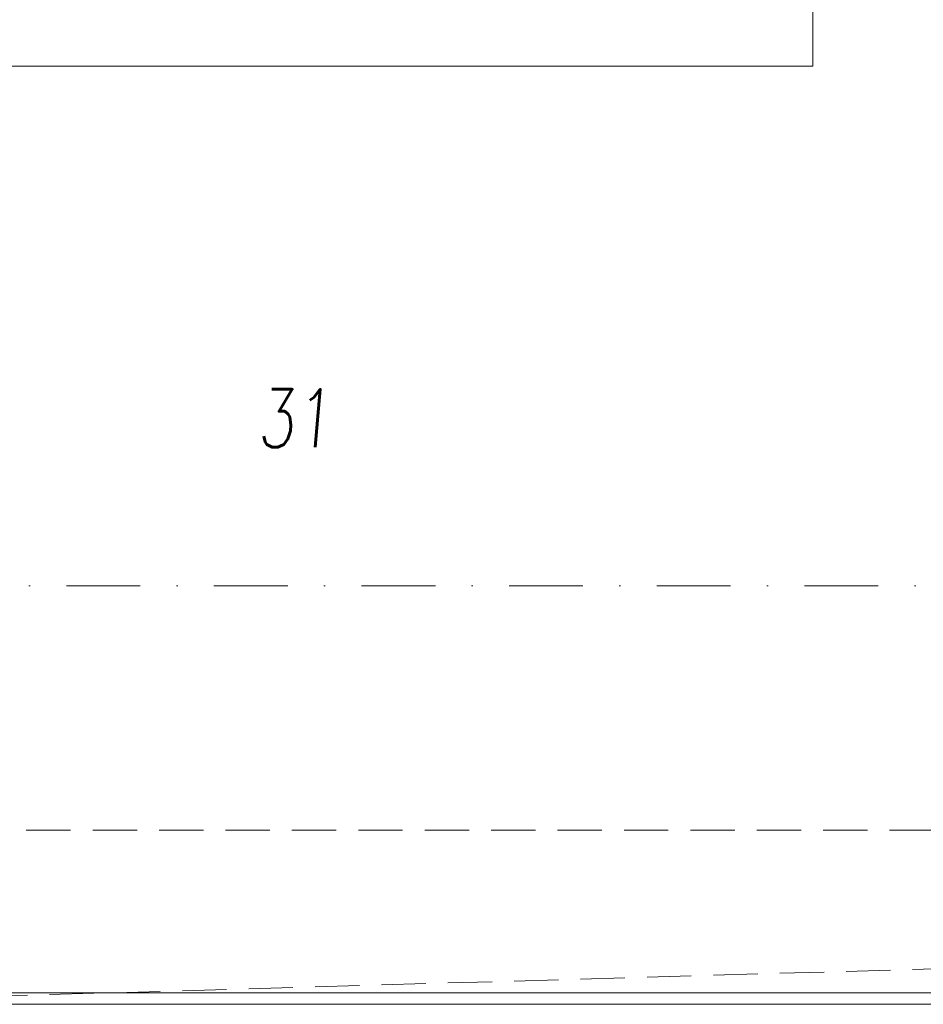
# Model space of a CAD drawing. Header units: millimetres. Extents: x 213386 to 506888, y 183055 to 450952.
# Tile 44 of 256: x 374776 to 378664, y 284732 to 288969. Entities that reach past the tile are written whole.
import ezdxf

# ---------------------------------------------------------------- set-up
doc = ezdxf.new("R2010")
doc.units = ezdxf.units.MM
doc.linetypes.add('ČERCHOVANÁ', pattern=[25.4, 12.7, -6.35, 0, -6.35])
doc.linetypes.add('ČÁRKOVANÁ', pattern=[19.05, 12.7, -6.35])
for name, color, linetype, lineweight in [('FASÁDA DETAILNÍ', 255, 'Continuous', 0), ('KOTY', 255, 'Continuous', 0), ('NOVA', 255, 'Continuous', 0), ('OSY', 255, 'Continuous', 0), ('POPIS2', 255, 'Continuous', 0), ('TENKA', 255, 'Continuous', 0)]:
    doc.layers.add(name, color=color, linetype=linetype, lineweight=lineweight)
doc.layers.add('PLOCHY K PRONÁJMU', color=255, linetype='Continuous', lineweight=0, plot=False)
doc.layers.get('KOTY').off()
doc.styles.add('CS-ROMANS', font='romans.shx', dxfattribs={"width": 0.75, "oblique": 5})

# ---------------------------------------------------------------- blocks, each defined once
blk = doc.blocks.new('NOVÁ PODLAHA')
at = {"layer": 'NOVA', "linetype": 'ČÁRKOVANÁ', "ltscale": 15}
blk.add_line((0, 0), (25700, 750), dxfattribs=at)
blk.add_lwpolyline([(750, 22050), (24950, 22050), (24950, 750), (750, 750)], close=True, dxfattribs=at)
at = {"layer": 'NOVA'}
blk.add_lwpolyline([(25700, 16457.5), (25700, 0), (0, 0), (0, 15942.5)], dxfattribs=at)

msp = doc.modelspace()

# ---------------------------------------------------------------- linework, layer by layer
at = {"layer": 'FASÁDA DETAILNÍ'}
msp.add_lwpolyline([(399176.6, 284732.2), (373476.6, 284732.2), (373476.6, 307532.2), (399176.6, 307532.2)], close=True, dxfattribs=at)
at = {"layer": 'NOVA'}
for points in [[(378189.1, 289357.2), (378189.1, 288769.7)], [(378189.1, 288769.7), (373276.6, 288769.7)]]:
    msp.add_lwpolyline(points, dxfattribs=at)
at = {"layer": 'OSY', "linetype": 'ČERCHOVANÁ', "ltscale": 25}
msp.add_line((400063.2, 286532.2), (372424.2, 286532.2), dxfattribs=at)
at = {"layer": 'PLOCHY K PRONÁJMU', "ltscale": 5}
msp.add_lwpolyline([(373526.6, 307482.2), (399126.6, 307482.2), (399126.6, 284782.2), (373526.6, 284782.2)], close=True, dxfattribs=at)
msp.add_lwpolyline([(380026.6, 284782.2), (373526.6, 284782.2), (373526.6, 286176.2), (374032.6, 286176.2), (374032.6, 286888.2), (373526.6, 286888.2), (373526.6, 290972.2), (374036.6, 290972.2), (374036.6, 291692.2), (373526.6, 291692.2), (373526.6, 295772.2), (374036.6, 295772.2), (374036.6, 296132.2), (379826.6, 296132.2)], dxfattribs=at)
at = {"layer": 'TENKA', "ltscale": 20}
msp.add_lwpolyline([(379989.1, 284732.2), (373476.6, 284732.2), (373476.6, 288894.7)], dxfattribs=at)

# ---------------------------------------------------------------- block references
at = {"layer": 'KOTY'}
msp.add_blockref('NOVÁ PODLAHA', (373476.6, 284732.2), dxfattribs=at)

# ---------------------------------------------------------------- texts
at = {"layer": 'POPIS2', "ltscale": 15, "style": 'CS-ROMANS', "oblique": 5, "width": 0.75}
msp.add_text('31', height=250, dxfattribs=at).set_placement((375798.4, 287129.1))

doc.saveas('drawing.dxf')
